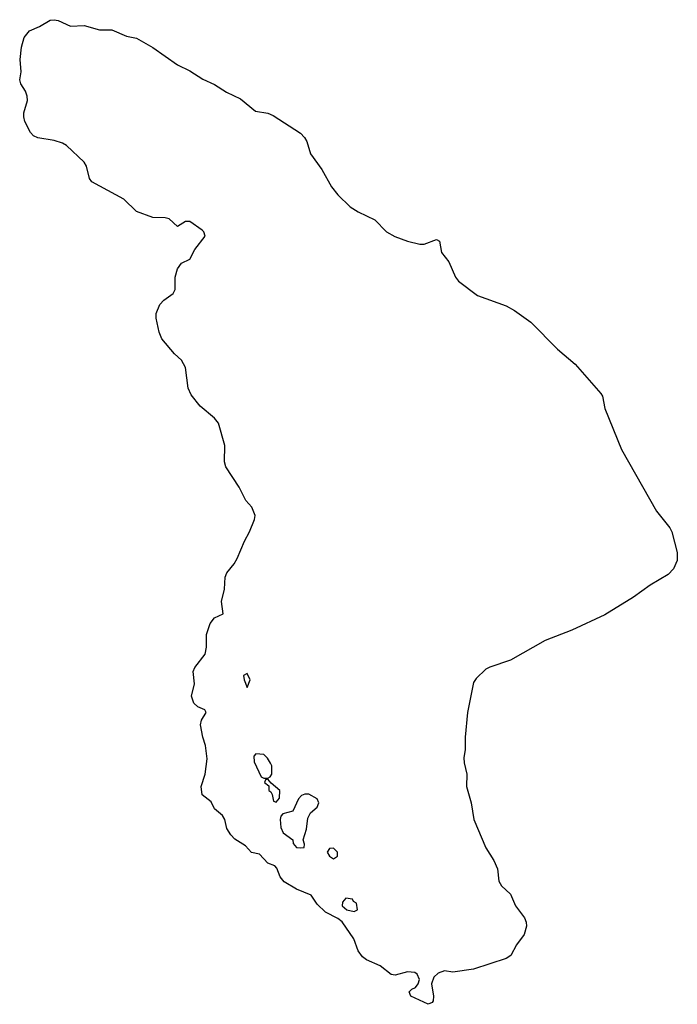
# Model space of a CAD drawing. Header units: inches. Extents: x 2397558 to 2568646, y 256209 to 449595.
# Tile 85 of 85: x 2531582 to 2534782, y 411550 to 416343. Entities that reach past the tile are written whole.
import ezdxf

# ---------------------------------------------------------------- set-up
doc = ezdxf.new("R2010")
doc.units = ezdxf.units.IN
doc.header["$MEASUREMENT"] = 0
doc.layers.add('C5431', color=7, linetype='Continuous')

msp = doc.modelspace()

# ---------------------------------------------------------------- linework, layer by layer
at = {"layer": 'C5431', "color": 6}
for points in [[(2531830, 416311.2), (2531895.5, 416315.5), (2531970, 416293.1), (2532030, 416293), (2532102.4, 416262.4), (2532150, 416253), (2532230, 416207.7), (2532350, 416123.9), (2532410, 416094.1), (2532473.1, 416053.1), (2532530, 416027.5), (2532589, 415990), (2532657.1, 415957.1), (2532730, 415897), (2532790, 415887.2), (2532816.3, 415876.3), (2532948.2, 415790), (2532968.9, 415770), (2532979.9, 415750), (2532998.1, 415690), (2533053, 415613), (2533098.9, 415530), (2533130.2, 415490), (2533190, 415432.7), (2533230, 415406.9), (2533310, 415368.7), (2533366.8, 415310), (2533407.4, 415287.4), (2533470, 415264.3), (2533530, 415250), (2533550, 415250), (2533610, 415272.3), (2533625.1, 415265.1), (2533634.6, 415210), (2533670, 415164.9), (2533702.7, 415090), (2533718.4, 415070), (2533810, 414999.7), (2533950.1, 414950.1), (2533990, 414927.4), (2534070, 414870.1), (2534199.7, 414739.7), (2534285.4, 414665.4), (2534410, 414522.7), (2534418.9, 414510), (2534428.9, 414450), (2534510.1, 414250), (2534681.4, 413950), (2534745.2, 413870), (2534756.5, 413850), (2534781.5, 413750), (2534782.3, 413710), (2534764.6, 413670), (2534737.7, 413642.3), (2534650, 413589.8), (2534568.9, 413531.1), (2534430, 413445.4), (2534269.4, 413370.6), (2534139.5, 413320.5), (2533970, 413224.4), (2533870, 413191.8), (2533850, 413180.7), (2533803.6, 413136.4), (2533790, 413116), (2533760.8, 412970), (2533749.4, 412850), (2533749.4, 412790), (2533743, 412750), (2533744.7, 412724.7), (2533758.6, 412670), (2533756, 412610), (2533779.2, 412530), (2533792.9, 412450), (2533851.3, 412311.3), (2533889.1, 412249.1), (2533907, 412210), (2533913.9, 412150), (2533927.2, 412127.2), (2533970, 412085.3), (2533994.3, 412030), (2534039, 411970), (2534047.2, 411950), (2534049, 411930), (2534036.9, 411890), (2534000.6, 411839.4), (2533971.8, 411788.2), (2533950, 411772.2), (2533790, 411720.4), (2533690, 411705.9), (2533650, 411713.5), (2533618.5, 411701.5), (2533597.8, 411682.2), (2533585.7, 411650), (2533595.9, 411590), (2533593.8, 411566.2), (2533590, 411558), (2533570, 411549.8), (2533486, 411590), (2533477, 411610), (2533490, 411623), (2533508.1, 411631.9), (2533520.7, 411650), (2533527.6, 411670), (2533517.2, 411697.3), (2533505.1, 411705.1), (2533470, 411708.4), (2533410, 411691.5), (2533390, 411694.7), (2533336.5, 411736.5), (2533270, 411767), (2533250, 411780.9), (2533229.8, 411810), (2533208.2, 411868.2), (2533151.3, 411951.3), (2533130, 411967.6), (2533070, 411998.7), (2533030, 412037.6), (2533001, 412081), (2532930, 412109.8), (2532870, 412145.7), (2532850, 412169.7), (2532833.3, 412213.3), (2532823.2, 412223.2), (2532790, 412237.4), (2532750, 412280.9), (2532710, 412288.3), (2532681.1, 412321.1), (2532630, 412353.5), (2532610, 412374.3), (2532590, 412405.1), (2532580.4, 412450), (2532569.2, 412469.2), (2532530, 412501.3), (2532514.9, 412534.9), (2532469.8, 412570), (2532465.7, 412610), (2532485.2, 412670), (2532494.5, 412745.5), (2532486.2, 412810), (2532473.7, 412850), (2532463, 412910), (2532466.6, 412933.4), (2532489, 412970), (2532483.1, 412983.1), (2532450, 412998), (2532430, 413016.3), (2532417.7, 413050), (2532432.3, 413110), (2532426.7, 413170), (2532434.6, 413190), (2532484.9, 413255.1), (2532490.9, 413289.1), (2532490.7, 413350), (2532510, 413403.1), (2532530, 413431.5), (2532572.7, 413450), (2532565.2, 413510), (2532579.7, 413570), (2532581.7, 413630), (2532589.8, 413650.2), (2532626.7, 413693.3), (2532640.6, 413719.4), (2532675.7, 413804.3), (2532700.6, 413850), (2532725.4, 413910), (2532727.8, 413930), (2532711.7, 413970), (2532682.5, 414002.5), (2532650, 414066.6), (2532585.8, 414165.8), (2532579.7, 414190), (2532580, 414270), (2532550, 414378.2), (2532530, 414403), (2532460.9, 414460.9), (2532417.2, 414517.2), (2532402.6, 414550), (2532389.6, 414650), (2532370, 414684.9), (2532336.2, 414716.2), (2532274.4, 414790), (2532261.6, 414821.6), (2532246.9, 414890), (2532247, 414913), (2532264.2, 414955.8), (2532283, 414977), (2532329.1, 415010), (2532338.6, 415030), (2532338.9, 415090), (2532350, 415130.3), (2532370, 415157.6), (2532410, 415176.9), (2532434.9, 415225.1), (2532485.5, 415290), (2532478.1, 415310), (2532470, 415318.1), (2532410, 415361.1), (2532390, 415361), (2532350, 415336.8), (2532310, 415374.4), (2532290, 415379), (2532230, 415380.4), (2532150, 415408.5), (2532088.7, 415470), (2531933, 415553), (2531922.7, 415570), (2531908.1, 415630), (2531895.9, 415650), (2531810, 415731.1), (2531790, 415742.7), (2531750, 415755.4), (2531670, 415767.4), (2531650, 415777.5), (2531634.5, 415794.5), (2531607.1, 415847.1), (2531602.1, 415870), (2531602.9, 415890), (2531620.6, 415950), (2531619.4, 415970), (2531610, 415994.5), (2531588, 416030), (2531582.5, 416050), (2531589.9, 416090), (2531584.9, 416150), (2531592, 416210), (2531604.3, 416255.7), (2531630, 416288.7), (2531678.5, 416310), (2531730, 416340.1), (2531750, 416343), (2531770, 416339.7)], [(2532690, 413160.9), (2532671, 413150), (2532674, 413130), (2532690, 413091.3), (2532703.7, 413130)], [(2532731.3, 412768.7), (2532722, 412758), (2532724, 412730), (2532756.9, 412656.9), (2532770, 412651), (2532790, 412651.3), (2532802, 412658), (2532809.2, 412670.8), (2532809.6, 412710), (2532803.3, 412723.3), (2532787.9, 412747.9), (2532770, 412766)], [(2532790, 412646), (2532778, 412642), (2532774, 412630), (2532794, 412614), (2532794, 412590), (2532804.7, 412584.7), (2532811.6, 412571.6), (2532818, 412538), (2532830, 412534), (2532847.3, 412552.7), (2532848, 412590), (2532806, 412626)], [(2532970, 412573.3), (2532954.4, 412565.6), (2532938.8, 412550), (2532911, 412490), (2532863.5, 412476.5), (2532853.7, 412466.3), (2532850.4, 412449.6), (2532852.4, 412410), (2532864.9, 412384.9), (2532912, 412350), (2532912.7, 412332.7), (2532930, 412314), (2532950, 412312), (2532966, 412314), (2532968, 412330), (2532962, 412350), (2532977.4, 412402.6), (2532984.4, 412455.6), (2532998, 412482), (2533029.3, 412510), (2533038.7, 412530), (2533029.6, 412550), (2532990, 412573.1)], [(2533110, 412309.4), (2533090, 412309), (2533079.1, 412290), (2533090, 412271), (2533110, 412258.8), (2533129.2, 412270.8), (2533129.4, 412290)], [(2533170, 412066), (2533152.7, 412047.3), (2533152, 412030), (2533174, 412010), (2533210, 412002), (2533226, 412010), (2533222, 412042), (2533206, 412050), (2533202, 412062)]]:
    msp.add_lwpolyline(points, close=True, dxfattribs=at)

doc.saveas('drawing.dxf')
